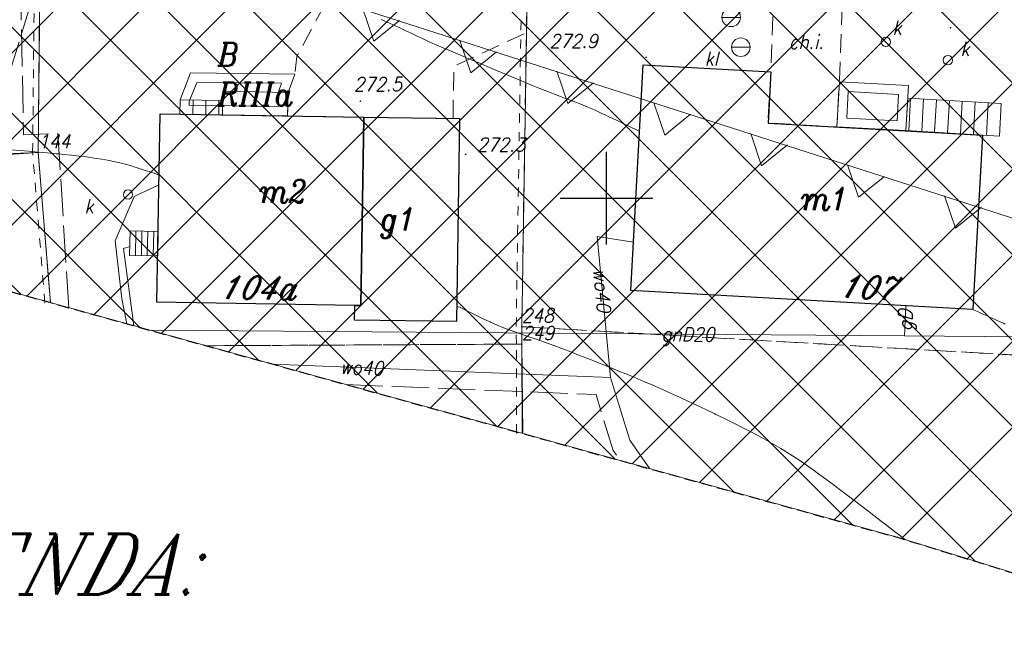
# Model space of a CAD drawing. Header units: metres. Extents: x 7435600 to 7436400, y 5537603 to 5538250.
# Tile 22 of 43: x 7435968 to 7436021, y 5537876 to 5537910. Entities that reach past the tile are written whole.
import ezdxf
from ezdxf.enums import TextEntityAlignment as Align

# ---------------------------------------------------------------- set-up
doc = ezdxf.new("R2010")
doc.units = ezdxf.units.M
doc.header["$MEASUREMENT"] = 0
for name, pattern in [('0.5_0.5', [1, 0.5, -0.5]), ('1.5_0.5', [2, 1.5, -0.5]), ('2', [0.9, 0.6, -0.3]), ('218-500', [1, 0.5, -0.5]), ('219-500', [0]), ('3117-500', [0]), ('mz1.0_0.5', [1.5, 1, -0.5]), ('mz2.0_0.5', [2.5, 2, -0.5])]:
    doc.linetypes.add(name, pattern=pattern)
doc.layers.get('0').update_dxf_attribs({"color": 2, "linetype": 'CONTINUOUS', "lineweight": 5})
doc.layers.add('!ramka', color=2, linetype='CONTINUOUS', lineweight=0)
doc.layers.add('BUIB02_02', color=7, linetype='CONTINUOUS', lineweight=0)
for name, color, linetype in [('203-Punkt załamania granicy działki nie stabilizowany', 7, 'CONTINUOUS'), ('203-Punkt załamania granicy działki nie stabilizowany-Atr104', 7, 'CONTINUOUS'), ('209-Opis konturu klasyfikacyjnego', 7, 'CONTINUOUS'), ('210-Oznaczenie użytku', 7, 'CONTINUOUS'), ('217-Granica konturu klasyfikcyjnego', 7, 'CONTINUOUS'), ('218-Granica użytku', 7, 'CONTINUOUS'), ('218-Granica użytku po granicy działki', 7, 'CONTINUOUS'), ('219-Linia granicy', 7, 'CONTINUOUS'), ('238-Punkt adresowy budynku', 7, 'CONTINUOUS'), ('312-Budynek (powierzchnia)', 7, 'CONTINUOUS'), ('312-Numer ewidencyjny budynku-Atr124', 7, 'CONTINUOUS'), ('352-schody (powierzchnia)', 7, 'CONTINUOUS'), ('811-Warstwica ciągła linia', 7, 'CONTINUOUS'), ('chodnik (powierzchnia)', 7, 'CONTINUOUS'), ('chodnik (powierzchnia)-Atr17', 7, 'CONTINUOUS'), ('Komentarz lub etykieta na mapie', 7, 'CONTINUOUS'), ('Nieprzekraczalna linia zabudowy', 7, 'CONTINUOUS'), ('ogrodzenie trwałe (linia)', 7, 'CONTINUOUS'), ('osadnik kanalizacji lokalnej (dół Chambeau) (punkt)', 7, 'CONTINUOUS'), ('osadnik kanalizacji lokalnej (dół Chambeau) (punkt)-Atr17', 7, 'CONTINUOUS'), ('przewód gazowy (linia)', 7, 'CONTINUOUS'), ('przewód gazowy (linia)-Atr1', 7, 'CONTINUOUS'), ('przewód telekomunikacyjny - projektowany lub w budowie (linia) - ob. projektowany', 7, 'CONTINUOUS'), ('przewód wodociągowy (linia)', 7, 'CONTINUOUS'), ('przewód wodociągowy (linia)-Atr1', 7, 'CONTINUOUS'), ('przewód wodociągowy - projektowany lub w budowie (linia) - ob. projektowany', 7, 'CONTINUOUS'), ('punkt wysokościowy naturalny', 7, 'CONTINUOUS'), ('punkt wysokościowy naturalny-Atr2', 7, 'CONTINUOUS'), ('Strefa osuwisk potencjalnych', 7, 'CONTINUOUS'), ('taras (powierzchnia)', 7, 'CONTINUOUS'), ('Wstawianie ramki sekcyjnej z opisem', 7, 'CONTINUOUS'), ('właz okrągły - siec kanalizacyjna (punkt)', 7, 'CONTINUOUS'), ('właz okrągły - siec kanalizacyjna (punkt)-Atr17', 7, 'CONTINUOUS'), ('Zakres', 7, 'CONTINUOUS')]:
    doc.layers.add(name, color=color, linetype=linetype)
doc.styles.get("Standard").update_dxf_attribs({"font": 'italic_1250.shx', "width": 0.75})
doc.linetypes.add('902-500', pattern='A,3.75,0,[1,ksztalty.shx,S=0.5,R=0,X=0,Y=0],3.75', length=7.5)

# ---------------------------------------------------------------- blocks, each defined once
blk = doc.blocks.new('203')
at = {"linetype": 'Continuous', "lineweight": 0}
h = blk.add_hatch(color=0, dxfattribs=at)
edge = h.paths.add_edge_path()
edge.add_arc((0, 0), 0.045, 0, 360)
blk = doc.blocks.new('US22')
at = {"color": 0, "linetype": 'Continuous', "lineweight": 13}
blk.add_circle((0, 0), 0.25, dxfattribs=at)
blk = doc.blocks.new('US07')
at = {"color": 0, "linetype": 'Continuous', "lineweight": 13}
for q in [(-0.5, 0), (0.5, 0)]:
    blk.add_line((0, 0), q, dxfattribs=at)
blk.add_circle((0, 0), 0.5, dxfattribs=at)
blk = doc.blocks.new('PW01')
at = {"linetype": 'Continuous', "lineweight": 13}
h = blk.add_hatch(color=0, dxfattribs=at)
edge = h.paths.add_edge_path()
edge.add_arc((0, 0), 0.045, 0, 360)
blk = doc.blocks.new('RAMKA500K')
at = {"color": 0}
for p, q in [((0, 147.5), (0, 152.5)), ((400, 147.5), (400, 152.5)), ((0, 150), (2.5, 150)), ((397.5, 150), (400, 150))]:
    blk.add_line(p, q, dxfattribs=at)

msp = doc.modelspace()

# ---------------------------------------------------------------- hatches: boundary and pattern name
at = {"layer": 'BUIB02_02', "linetype": 'Continuous', "lineweight": 5}
h = msp.add_hatch(dxfattribs=at)
h.set_pattern_fill('CROSSHATCH', color=253, style=0, pattern_type=2)
h.set_pattern_definition([(45, (7435961.6253, 5537924.7712), (-2.319904, 2.319904), []), (315, (7435961.6253, 5537924.7712), (2.319904, 2.319904), [])])
h.paths.add_polyline_path([(7436043.44, 5537913.56), (7436060.08, 5537909.02), (7436072.46, 5537904.21), (7436080.45, 5537901.44), (7436125.26, 5537886.3), (7436123.85, 5537883.72), (7436121.78, 5537879.94), (7436111.81, 5537868.54), (7436097.96, 5537862.42), (7436082.82, 5537862.73), (7436056.09, 5537869.29), (7436015.82, 5537881.67), (7435957.74, 5537897.76), (7435948.84, 5537901.62), (7435934.32, 5537910.49), (7435934.03, 5537910.63), (7435939.24, 5537925.51), (7435940.01, 5537935.88), (7435938.04, 5537945.01), (7435935.67, 5537947.6), (7435945.85, 5537945.72), (7435954.28, 5537942.86), (7435969.69, 5537938.08), (7435996.02, 5537930.09), (7436005.99, 5537926.19), (7436016.39, 5537923.91), (7436023.56, 5537921.25)])

# ---------------------------------------------------------------- linework, layer by layer
at = {"layer": '!ramka', "color": 251, "linetype": 'Continuous', "lineweight": 13}
msp.add_3dface([(7435692.445, 5538052.761), (7436192.445, 5538052.761), (7436192.445, 5537747.761), (7435692.445, 5537747.761)], dxfattribs=at)
at = {"layer": '217-Granica konturu klasyfikcyjnego', "color": 3, "linetype": '1.5_0.5', "lineweight": 13, "flags": 128}
for points in [[(7435995.43, 5537893.07), (7435996.02, 5537930.09)], [(7435969.55, 5537926.09), (7435969.32, 5537902.47)], [(7435969.32, 5537902.47), (7435969.978, 5537894.37)], [(7436028.64, 5537891.16), (7435995.43, 5537893.07)], [(7435995.43, 5537893.07), (7435995.44, 5537892.13)], [(7435995.44, 5537892.13), (7435995.43, 5537893.07)], [(7435978.379, 5537892.042), (7435995.44, 5537892.13)], [(7435995.44, 5537892.13), (7435978.379, 5537892.042)], [(7435995.44, 5537892.13), (7435995.452, 5537887.313)], [(7435995.452, 5537887.313), (7435995.44, 5537892.13)]]:
    msp.add_lwpolyline(points, dxfattribs=at)
at = {"layer": '218-Granica użytku', "color": 3, "linetype": '218-500', "lineweight": 13, "flags": 128}
for points in [[(7436028.64, 5537891.16), (7435995.43, 5537893.07)], [(7435995.43, 5537893.07), (7436028.64, 5537891.16)], [(7435978.379, 5537892.042), (7435995.44, 5537892.13)], [(7435995.44, 5537892.13), (7435978.379, 5537892.042)]]:
    msp.add_lwpolyline(points, dxfattribs=at)
at = {"layer": '218-Granica użytku po granicy działki', "color": 3, "linetype": '0.5_0.5', "lineweight": 13}
for p, q in [((7435995.13, 5537893.075), (7435995.72, 5537930.095)), ((7435969.02, 5537902.473), (7435969.25, 5537926.093)), ((7435969.02, 5537902.473), (7435969.02, 5537902.473)), ((7435969.02, 5537902.473), (7435969.02, 5537902.473)), ((7435969.679, 5537894.346), (7435969.021, 5537902.446)), ((7435969.021, 5537902.446), (7435969.021, 5537902.446)), ((7435969.021, 5537902.446), (7435969.021, 5537902.446)), ((7435969.679, 5537894.346), (7435969.679, 5537894.346)), ((7435969.679, 5537894.346), (7435969.679, 5537894.346)), ((7435995.13, 5537893.075), (7435995.13, 5537893.075)), ((7435995.13, 5537893.075), (7435995.13, 5537893.075)), ((7435995.14, 5537892.127), (7435995.13, 5537893.067)), ((7435995.13, 5537893.067), (7435995.13, 5537893.067)), ((7435995.13, 5537893.067), (7435995.13, 5537893.067)), ((7435995.152, 5537887.312), (7435995.14, 5537892.129)), ((7435995.14, 5537892.129), (7435995.14, 5537892.129)), ((7435995.14, 5537892.129), (7435995.14, 5537892.129)), ((7435995.14, 5537892.127), (7435995.14, 5537892.127)), ((7435995.14, 5537892.127), (7435995.14, 5537892.127)), ((7435995.152, 5537887.312), (7435995.152, 5537887.312)), ((7435995.152, 5537887.312), (7435995.152, 5537887.312))]:
    msp.add_line(p, q, dxfattribs=at)
at = {"layer": '219-Linia granicy', "color": 3, "linetype": '219-500', "lineweight": 13, "flags": 128}
for points in [[(7435996.02, 5537930.09), (7435995.43, 5537893.07)], [(7435969.32, 5537902.47), (7435969.55, 5537926.09)], [(7435948.752, 5537901.674), (7435969.32, 5537902.47)], [(7435969.32, 5537902.47), (7435969.978, 5537894.37)], [(7435995.43, 5537893.07), (7435995.44, 5537892.13)], [(7435995.44, 5537892.13), (7435995.452, 5537887.313)]]:
    msp.add_lwpolyline(points, dxfattribs=at)
at = {"layer": '312-Budynek (powierzchnia)', "color": 251, "linetype": 'Continuous', "lineweight": 25, "flags": 128}
for points in [[(7436001.32, 5537895.03), (7436001.99, 5537907.2)], [(7436001.99, 5537907.2), (7436008.88, 5537906.82)], [(7436008.88, 5537906.82), (7436008.73, 5537904.06)], [(7435975.73, 5537894.39), (7435975.9, 5537904.56)], [(7435975.9, 5537904.56), (7435986.9, 5537904.37)], [(7435986.9, 5537904.37), (7435986.74, 5537894.21)], [(7435986.74, 5537894.21), (7435986.9, 5537904.37)], [(7435986.9, 5537904.37), (7435992.07, 5537904.3)], [(7435992.07, 5537904.3), (7435991.91, 5537893.35)], [(7436008.73, 5537904.06), (7436020.31, 5537903.41)], [(7436020.31, 5537903.41), (7436019.78, 5537894)], [(7436019.78, 5537894), (7436001.32, 5537895.03)], [(7435986.41, 5537894.21), (7435975.73, 5537894.39)], [(7435986.4, 5537893.43), (7435986.41, 5537894.21)], [(7435986.74, 5537894.21), (7435986.41, 5537894.21)], [(7435986.41, 5537894.21), (7435986.74, 5537894.21)], [(7435991.91, 5537893.35), (7435986.4, 5537893.43)]]:
    msp.add_lwpolyline(points, dxfattribs=at)
at = {"layer": '352-schody (powierzchnia)', "color": 251, "linetype": 'Continuous', "lineweight": 13}
for p, q in [((7435979.29, 5537905.78), (7435979.28, 5537905.28)), ((7435982.81, 5537905.71), (7435979.29, 5537905.78)), ((7435982.79, 5537904.44), (7435982.81, 5537905.71)), ((7436016.17, 5537903.65), (7436016.27, 5537905.41)), ((7436016.27, 5537905.41), (7436021.32, 5537905.12)), ((7436016.33, 5537903.64), (7436016.43, 5537905.4)), ((7435976.98, 5537905.31), (7435976.97, 5537904.54)), ((7435979.28, 5537905.28), (7435976.98, 5537905.31)), ((7435977.67, 5537904.53), (7435977.68, 5537905.3)), ((7435978.37, 5537904.52), (7435978.38, 5537905.29)), ((7435979.07, 5537904.5), (7435979.08, 5537905.27)), ((7435979.28, 5537905.28), (7435979.27, 5537904.5)), ((7436017.03, 5537903.6), (7436017.13, 5537905.36)), ((7436017.72, 5537903.56), (7436017.83, 5537905.32)), ((7436018.42, 5537903.52), (7436018.52, 5537905.28)), ((7436019.12, 5537903.48), (7436019.22, 5537905.24)), ((7436019.82, 5537903.44), (7436019.92, 5537905.2)), ((7436020.52, 5537903.4), (7436020.62, 5537905.16)), ((7436021.32, 5537905.12), (7436021.22, 5537903.36)), ((7436021.22, 5537903.36), (7436021.32, 5537905.12)), ((7435976.97, 5537904.54), (7435979.27, 5537904.5)), ((7435979.27, 5537904.5), (7435982.79, 5537904.44)), ((7436021.22, 5537903.36), (7436016.17, 5537903.65)), ((7435974.25, 5537896.92), (7435974.28, 5537898.24)), ((7435974.28, 5537898.24), (7435975.79, 5537898.21)), ((7435974.57, 5537896.92), (7435974.6, 5537898.23)), ((7435974.89, 5537896.91), (7435974.92, 5537898.23)), ((7435975.21, 5537896.91), (7435975.24, 5537898.22)), ((7435975.53, 5537896.9), (7435975.56, 5537898.21)), ((7435975.79, 5537898.21), (7435975.78, 5537896.9)), ((7435975.78, 5537896.9), (7435974.25, 5537896.92))]:
    msp.add_line(p, q, dxfattribs=at)
at = {"layer": '811-Warstwica ciągła linia', "color": 32, "linetype": 'Continuous', "lineweight": 13, "flags": 128}
for points in [[(7436001.8, 5537903.61), (7436001.592, 5537903.709), (7436001.384, 5537903.809), (7436001.176, 5537903.908), (7436000.969, 5537904.007), (7436000.761, 5537904.107), (7436000.553, 5537904.206), (7436000.345, 5537904.305), (7436000.137, 5537904.403), (7435999.928, 5537904.502), (7435999.72, 5537904.6), (7435999.359, 5537904.764), (7435998.995, 5537904.92), (7435998.628, 5537905.07), (7435998.26, 5537905.214), (7435997.889, 5537905.356), (7435997.518, 5537905.496), (7435997.147, 5537905.635), (7435996.776, 5537905.776), (7435996.407, 5537905.921), (7435996.04, 5537906.07), (7435995.544, 5537906.277), (7435995.048, 5537906.484), (7435994.553, 5537906.692), (7435994.058, 5537906.9), (7435993.563, 5537907.11), (7435993.068, 5537907.319), (7435992.573, 5537907.529), (7435992.079, 5537907.739), (7435991.584, 5537907.95), (7435991.09, 5537908.16), (7435990.762, 5537908.303), (7435990.436, 5537908.45), (7435990.112, 5537908.601), (7435989.788, 5537908.754), (7435989.465, 5537908.907), (7435989.141, 5537909.06), (7435988.816, 5537909.211), (7435988.49, 5537909.358), (7435988.161, 5537909.502), (7435987.83, 5537909.64)], [(7435975.85, 5537901.26), (7435975.714, 5537901.304), (7435975.578, 5537901.349), (7435975.442, 5537901.393), (7435975.306, 5537901.437), (7435975.17, 5537901.481), (7435975.035, 5537901.525), (7435974.898, 5537901.569), (7435974.762, 5537901.613), (7435974.626, 5537901.656), (7435974.49, 5537901.7), (7435974.353, 5537901.743), (7435973.957, 5537901.854), (7435973.558, 5537901.952), (7435973.155, 5537902.036), (7435972.749, 5537902.109), (7435972.341, 5537902.172), (7435971.932, 5537902.228), (7435971.521, 5537902.277), (7435971.11, 5537902.321), (7435970.699, 5537902.363), (7435970.43, 5537902.39), (7435970.287, 5537902.404), (7435969.796, 5537902.451), (7435969.306, 5537902.496), (7435968.815, 5537902.537), (7435968.324, 5537902.574), (7435967.833, 5537902.606)], [(7436016.16, 5537881.565), (7436016.081, 5537881.627), (7436015.824, 5537881.827), (7436015.566, 5537882.025), (7436015.308, 5537882.223), (7436015.049, 5537882.421), (7436014.79, 5537882.619), (7436014.58, 5537882.78), (7436014.531, 5537882.817), (7436014.168, 5537883.096), (7436013.804, 5537883.373), (7436013.44, 5537883.651), (7436013.075, 5537883.927), (7436012.709, 5537884.202), (7436012.343, 5537884.476), (7436011.975, 5537884.749), (7436011.605, 5537885.02), (7436011.234, 5537885.289), (7436010.91, 5537885.52), (7436010.86, 5537885.555), (7436010.386, 5537885.881), (7436009.904, 5537886.193), (7436009.415, 5537886.494), (7436008.919, 5537886.784), (7436008.418, 5537887.065), (7436007.913, 5537887.338), (7436007.402, 5537887.603), (7436006.889, 5537887.862), (7436006.373, 5537888.116), (7436005.91, 5537888.34), (7436005.855, 5537888.366), (7436005.379, 5537888.594), (7436004.903, 5537888.819), (7436004.426, 5537889.042), (7436003.948, 5537889.263), (7436003.47, 5537889.482), (7436002.99, 5537889.697), (7436002.508, 5537889.909), (7436002.025, 5537890.118), (7436001.54, 5537890.323), (7436001.11, 5537890.5), (7436001.053, 5537890.523), (7436000.671, 5537890.678), (7436000.287, 5537890.833), (7435999.904, 5537890.987), (7435999.52, 5537891.139), (7435999.136, 5537891.291), (7435998.752, 5537891.443), (7435998.368, 5537891.594), (7435997.983, 5537891.744), (7435997.598, 5537891.893), (7435997.27, 5537892.02), (7435997.213, 5537892.042), (7435996.864, 5537892.171), (7435996.513, 5537892.294), (7435996.161, 5537892.413), (7435995.807, 5537892.531), (7435995.455, 5537892.65), (7435995.103, 5537892.771), (7435994.753, 5537892.897), (7435994.406, 5537893.03), (7435994.063, 5537893.173), (7435993.78, 5537893.3), (7435993.725, 5537893.326), (7435993.539, 5537893.413), (7435993.354, 5537893.501), (7435993.169, 5537893.588), (7435992.984, 5537893.676), (7435992.799, 5537893.765), (7435992.614, 5537893.853), (7435992.429, 5537893.941), (7435992.245, 5537894.03), (7435992.06, 5537894.118), (7435991.93, 5537894.18)], [(7436021.54, 5537893.21), (7436021.445, 5537893.253), (7436021.27, 5537893.333), (7436021.094, 5537893.412), (7436020.918, 5537893.491), (7436020.742, 5537893.57), (7436020.565, 5537893.648), (7436020.389, 5537893.727), (7436020.213, 5537893.806), (7436020.037, 5537893.884), (7436019.861, 5537893.963), (7436019.78, 5537894)]]:
    msp.add_lwpolyline(points, dxfattribs=at)
at = {"layer": 'chodnik (powierzchnia)', "color": 251, "linetype": 'mz1.0_0.5', "lineweight": 13, "flags": 128}
for points in [[(7435991.72, 5537904.31), (7435991.76, 5537907.13), (7435995.68, 5537908.93), (7435995.81, 5537916.79), (7435988.34, 5537917.09), (7435983.29, 5537907.65), (7435983.18, 5537906.7), (7435982.81, 5537905.71), (7435982.79, 5537904.44), (7435986.9, 5537904.37)], [(7436008.88, 5537906.82), (7436008.73, 5537904.06), (7436012.45, 5537903.85), (7436012.58, 5537906.28), (7436012.84, 5537913.66), (7436009.13, 5537913.78)]]:
    msp.add_lwpolyline(points, close=True, dxfattribs=at)
at = {"layer": 'Nieprzekraczalna linia zabudowy', "color": 251, "linetype": '3117-500', "lineweight": 13, "flags": 128}
for points in [[(7435948.76, 5537922.44), (7436069.38, 5537883.7), (7436110.71, 5537868.05)], [(7435948.76, 5537922.44), (7436069.38, 5537883.7), (7436110.71, 5537868.05)], [(7435948.76, 5537922.44), (7436069.38, 5537883.7), (7436110.71, 5537868.05)], [(7435986.849, 5537910.222), (7435987.441, 5537908.476), (7435988.834, 5537909.599)], [(7435992.084, 5537908.519), (7435992.676, 5537906.773), (7435994.069, 5537907.895)], [(7435997.32, 5537906.861), (7435997.913, 5537905.115), (7435999.306, 5537906.238)], [(7436002.555, 5537905.158), (7436003.148, 5537903.412), (7436004.54, 5537904.534)], [(7436007.792, 5537903.5), (7436008.384, 5537901.754), (7436009.777, 5537902.877)], [(7436013.027, 5537901.797), (7436013.619, 5537900.051), (7436015.012, 5537901.173)], [(7436018.263, 5537900.139), (7436018.856, 5537898.393), (7436020.248, 5537899.516)]]:
    msp.add_lwpolyline(points, dxfattribs=at)
at = {"layer": 'ogrodzenie trwałe (linia)', "color": 251, "linetype": '902-500', "lineweight": 13, "flags": 128}
for points in [[(7435995.74, 5537923.53), (7435995.98, 5537927.02), (7435991.31, 5537928), (7435989.37, 5537928.48), (7435969.64, 5537933.37), (7435969.32, 5537902.47), (7435969.978, 5537894.37)], [(7435995.495, 5537887.301), (7435995.44, 5537892.13), (7435995.43, 5537893.07), (7435995.82, 5537916.69)], [(7435949.955, 5537901.137), (7435969.32, 5537902.47), (7435969.978, 5537894.37)]]:
    msp.add_lwpolyline(points, dxfattribs=at)
at = {"layer": 'przewód gazowy (linia)', "color": 40, "linetype": 'Continuous', "lineweight": 13, "flags": 128}
for points in [[(7436027.58, 5537914.17), (7436026.86, 5537892.49), (7436016.09, 5537892.57), (7435975.342, 5537892.884)], [(7435974.489, 5537893.12), (7435973.93, 5537897.29), (7435974.26, 5537897.39)], [(7436016.09, 5537892.57), (7436016.17, 5537894.21)]]:
    msp.add_lwpolyline(points, dxfattribs=at)
at = {"layer": 'przewód telekomunikacyjny - projektowany lub w budowie (linia) - ob. projektowany', "color": 30, "linetype": 'mz2.0_0.5', "lineweight": 13, "flags": 128}
msp.add_lwpolyline([(7435995.22, 5537944.87), (7435974.5, 5537928.79), (7435964.459, 5537895.899)], dxfattribs=at)
at = {"layer": 'przewód wodociągowy (linia)', "color": 5, "linetype": 'Continuous', "lineweight": 13, "flags": 128}
for points in [[(7435975.84, 5537900.73), (7435974.51, 5537900.09), (7435973.48, 5537897.71), (7435973.84, 5537894.57), (7435974.102, 5537893.227)], [(7435981.977, 5537891.046), (7436000.22, 5537890.33), (7435999.5, 5537897.94), (7436001.46, 5537897.64)], [(7436000.22, 5537890.33), (7436001.26, 5537886.95), (7436002.351, 5537885.401)]]:
    msp.add_lwpolyline(points, dxfattribs=at)
at = {"layer": 'przewód wodociągowy - projektowany lub w budowie (linia) - ob. projektowany', "color": 5, "linetype": 'mz2.0_0.5', "lineweight": 13, "flags": 128}
for points in [[(7435963.4, 5537916.56), (7435968.26, 5537916.74), (7435968.53, 5537903.43), (7435970.38, 5537903.5), (7435970.969, 5537894.095)], [(7435985.923, 5537889.952), (7435989.08, 5537889.82), (7435999.44, 5537889.41), (7436000.36, 5537886.39), (7436000.742, 5537885.847)]]:
    msp.add_lwpolyline(points, dxfattribs=at)
at = {"layer": 'Strefa osuwisk potencjalnych', "color": 253, "linetype": 'Continuous', "lineweight": 13, "flags": 128}
msp.add_lwpolyline([(7435954.28, 5537942.86), (7435969.69, 5537938.08), (7435996.02, 5537930.09), (7436005.99, 5537926.19), (7436016.39, 5537923.91), (7436023.56, 5537921.25), (7436043.44, 5537913.56), (7436060.08, 5537909.02), (7436072.46, 5537904.21), (7436080.45, 5537901.44), (7436125.26, 5537886.3), (7436123.85, 5537883.72), (7436121.78, 5537879.94), (7436111.81, 5537868.54), (7436097.96, 5537862.42), (7436082.82, 5537862.73), (7436056.09, 5537869.29), (7436015.82, 5537881.67), (7435957.74, 5537897.76)], dxfattribs=at)
msp.add_lwpolyline([(7435954.28, 5537942.86), (7435969.69, 5537938.08), (7435996.02, 5537930.09), (7436005.99, 5537926.19), (7436016.39, 5537923.91), (7436023.56, 5537921.25), (7436043.44, 5537913.56), (7436060.08, 5537909.02), (7436072.46, 5537904.21), (7436080.45, 5537901.44), (7436125.26, 5537886.3), (7436123.85, 5537883.72), (7436121.78, 5537879.94), (7436111.81, 5537868.54), (7436097.96, 5537862.42), (7436082.82, 5537862.73), (7436056.09, 5537869.29), (7436015.82, 5537881.67), (7435957.74, 5537897.76)], dxfattribs=at)
msp.add_lwpolyline([(7435954.28, 5537942.86), (7435969.69, 5537938.08), (7435996.02, 5537930.09), (7436005.99, 5537926.19), (7436016.39, 5537923.91), (7436023.56, 5537921.25), (7436043.44, 5537913.56), (7436060.08, 5537909.02), (7436072.46, 5537904.21), (7436080.45, 5537901.44), (7436125.26, 5537886.3), (7436123.85, 5537883.72), (7436121.78, 5537879.94), (7436111.81, 5537868.54), (7436097.96, 5537862.42), (7436082.82, 5537862.73), (7436056.09, 5537869.29), (7436015.82, 5537881.67), (7435957.74, 5537897.76)], dxfattribs=at)
at = {"layer": 'taras (powierzchnia)', "color": 251, "lineweight": 13}
for p, q in [((7435976.98, 5537905.31), (7435977.54, 5537906.76)), ((7435977.54, 5537906.76), (7435983.18, 5537906.7)), ((7435983.18, 5537906.7), (7435982.81, 5537905.71)), ((7435977.479, 5537905.214), (7435977.882, 5537906.256)), ((7435977.882, 5537906.256), (7435982.463, 5537906.208)), ((7435982.463, 5537906.208), (7435982.312, 5537905.804)), ((7436012.45, 5537903.85), (7436012.58, 5537906.28)), ((7436012.58, 5537906.28), (7436016.31, 5537906.08)), ((7436016.31, 5537906.08), (7436016.17, 5537903.65)), ((7435982.312, 5537905.804), (7435982.298, 5537904.949)), ((7435982.81, 5537905.71), (7435982.79, 5537904.44)), ((7436012.976, 5537904.322), (7436013.052, 5537905.754)), ((7436013.052, 5537905.754), (7436015.782, 5537905.607)), ((7436015.782, 5537905.607), (7436015.699, 5537904.176)), ((7435976.97, 5537904.54), (7435976.98, 5537905.31)), ((7435977.477, 5537905.032), (7435977.479, 5537905.214)), ((7435982.298, 5537904.949), (7435977.477, 5537905.032)), ((7435982.79, 5537904.44), (7435976.97, 5537904.54)), ((7436015.699, 5537904.176), (7436012.976, 5537904.322)), ((7436016.17, 5537903.65), (7436012.45, 5537903.85))]:
    msp.add_line(p, q, dxfattribs=at)
at = {"layer": 'Zakres', "color": 5, "linetype": '2', "lineweight": 30, "flags": 128}
msp.add_lwpolyline([(7435791.95, 5538004.83), (7435788.55, 5537993.08), (7435787.96, 5537986.53), (7435787.35, 5537979.77), (7435791.23, 5537966.98), (7435799.62, 5537956.58), (7435811.29, 5537950.08), (7435839.35, 5537940.91), (7435847.93, 5537935.74), (7435857.59, 5537931.73), (7435868.01, 5537930.77), (7435873.84, 5537931.1), (7435927.63, 5537913.78), (7435934.32, 5537910.49), (7435948.84, 5537901.62), (7435957.74, 5537897.76), (7436015.82, 5537881.67), (7436056.09, 5537869.29), (7436058.12, 5537868.73), (7436082.82, 5537862.73), (7436097.96, 5537862.42), (7436111.81, 5537868.54), (7436121.78, 5537879.94), (7436129.89, 5537894.76), (7436134.11, 5537909.18), (7436131.89, 5537924.04), (7436123.64, 5537936.6), (7436110.88, 5537944.55), (7436055.14, 5537964.31), (7436052.48, 5537965.13), (7436027.84, 5537971.72), (7435999.56, 5537979.44), (7435995.34, 5537981.24), (7435974.61, 5537991.35), (7435974.21, 5537991.54), (7435952.34, 5538001.86), (7435940.13, 5538005.1), (7435927.06, 5538006.13), (7435886.07, 5538018.53), (7435885.05, 5538018.82), (7435855.64, 5538026.76), (7435837.67, 5538033.11), (7435824.44, 5538035.07), (7435811.44, 5538031.93), (7435800.57, 5538024.15), (7435795.41, 5538016.01), (7435793.41, 5538012.85)], close=True, dxfattribs=at)

# ---------------------------------------------------------------- block references
at = {"layer": '203-Punkt załamania granicy działki nie stabilizowany', "color": 3, "linetype": 'Continuous', "lineweight": 13}
for p in [(7435969.32, 5537902.47), (7435995.43, 5537893.07), (7435995.44, 5537892.13)]:
    msp.add_blockref('203', p, dxfattribs=at)
at = {"layer": 'osadnik kanalizacji lokalnej (dół Chambeau) (punkt)', "color": 251, "linetype": 'Continuous', "lineweight": 13, "rotation": 179.999}
for p in [(7436006.74, 5537909.76), (7436007.26, 5537908.15)]:
    msp.add_blockref('US07', p, dxfattribs=at)
at = {"layer": 'punkt wysokościowy naturalny', "color": 251, "linetype": 'Continuous', "lineweight": 13}
for p in [(7436018.58, 5537909.2), (7436002.15, 5537907.61), (7435986.71, 5537905.24), (7435992.4, 5537902.37)]:
    msp.add_blockref('PW01', p, dxfattribs=at)
at = {"layer": 'Wstawianie ramki sekcyjnej z opisem', "color": 251, "linetype": 'Continuous', "lineweight": 13}
for p in [(7435600, 5537750), (7436000, 5537750)]:
    msp.add_blockref('RAMKA500K', p, dxfattribs=at)
at = {"layer": 'właz okrągły - siec kanalizacyjna (punkt)', "color": 251, "linetype": 'Continuous', "lineweight": 13, "rotation": 179.999}
for p in [(7436015.09, 5537908.44), (7436018.44, 5537907.45), (7435974.17, 5537900.2)]:
    msp.add_blockref('US22', p, dxfattribs=at)

# ---------------------------------------------------------------- texts
at = {"layer": '203-Punkt załamania granicy działki nie stabilizowany-Atr104', "color": 251, "lineweight": 13, "width": 0.9}
for s, p in [('144', (7435969.32, 5537902.47)), ('248', (7435995.43, 5537893.07)), ('249', (7435995.44, 5537892.13))]:
    msp.add_text(s, height=0.75, dxfattribs=at).set_placement(p, align=Align.BOTTOM_LEFT)
at = {"layer": '209-Opis konturu klasyfikacyjnego', "color": 3, "linetype": 'Continuous', "lineweight": 13, "width": 0.9}
msp.add_text('RIIIa', height=1.25, dxfattribs=at).set_placement((7435979.02, 5537906.24), align=Align.TOP_LEFT)
at = {"layer": '210-Oznaczenie użytku', "color": 3, "linetype": 'Continuous', "lineweight": 13, "width": 0.9}
msp.add_text('B', height=1.25, dxfattribs=at).set_placement((7435979.02, 5537907.14))
at = {"layer": '238-Punkt adresowy budynku', "color": 251, "linetype": 'Continuous', "lineweight": 13, "oblique": 15, "width": 0.9}
for s, rotation, p in [('104a', 358.981, (7435981.2, 5537894.55)), ('107', -3.254, (7436014.13, 5537894.57))]:
    msp.add_text(s, height=1.25, rotation=rotation, dxfattribs=at).set_placement(p, align=Align.CENTER)
at = {"layer": '312-Numer ewidencyjny budynku-Atr124', "color": 251, "lineweight": 13, "width": 0.9}
for s, p in [('m2', (7435982.55, 5537900.37)), ('m1', (7436011.81, 5537899.98)), ('g1', (7435988.78, 5537898.88))]:
    msp.add_text(s, height=1.25, dxfattribs=at).set_placement(p, align=Align.MIDDLE_CENTER)
at = {"layer": 'chodnik (powierzchnia)-Atr17', "color": 251, "lineweight": 13, "width": 0.9}
msp.add_text('ch.i.', height=0.75, dxfattribs=at).set_placement((7436009.85, 5537908.07))
at = {"layer": 'Komentarz lub etykieta na mapie', "color": 251, "linetype": 'Continuous', "lineweight": 13, "oblique": 15, "width": 0.9}
msp.add_text('LEGENDA:', height=3.285, dxfattribs=at).set_placement((7435957.125, 5537878.613))
at = {"layer": 'osadnik kanalizacji lokalnej (dół Chambeau) (punkt)-Atr17', "color": 251, "lineweight": 13, "width": 0.9}
msp.add_text('kl', height=0.75, dxfattribs=at).set_placement((7436005.3, 5537907.16))
at = {"layer": 'przewód gazowy (linia)-Atr1', "color": 251, "lineweight": 13, "width": 0.9}
for s, rotation, p in [('gD', 87.207, (7436016.1, 5537892.85)), ('gnD20', -0.441, (7436002.97, 5537892.67)), ('gnD20', -0.441, (7436002.97, 5537892.67))]:
    msp.add_text(s, height=0.75, rotation=rotation, dxfattribs=at).set_placement(p, align=Align.MIDDLE_LEFT)
at = {"layer": 'przewód wodociągowy (linia)-Atr1', "color": 5, "lineweight": 13, "width": 0.9}
for rotation, p in [(275.405, (7435999.66, 5537896.2)), (275.405, (7435999.66, 5537896.2)), (357.754, (7435985.61, 5537890.9)), (357.754, (7435985.61, 5537890.9))]:
    msp.add_text('wo40', height=0.75, rotation=rotation, dxfattribs=at).set_placement(p, align=Align.MIDDLE_LEFT)
at = {"layer": 'punkt wysokościowy naturalny-Atr2', "color": 251, "lineweight": 13, "width": 0.9}
for s, p in [('272.9', (7435996.93, 5537908.11)), ('272.5', (7435986.36, 5537905.78)), ('272.3', (7435993.02, 5537902.52))]:
    msp.add_text(s, height=0.75, dxfattribs=at).set_placement(p)
at = {"layer": 'właz okrągły - siec kanalizacyjna (punkt)-Atr17', "color": 251, "lineweight": 13, "width": 0.9}
for p in [(7436015.45, 5537908.82), (7436019.11, 5537907.69), (7435971.81, 5537899.2)]:
    msp.add_text('k', height=0.75, dxfattribs=at).set_placement(p)

doc.saveas('drawing.dxf')
